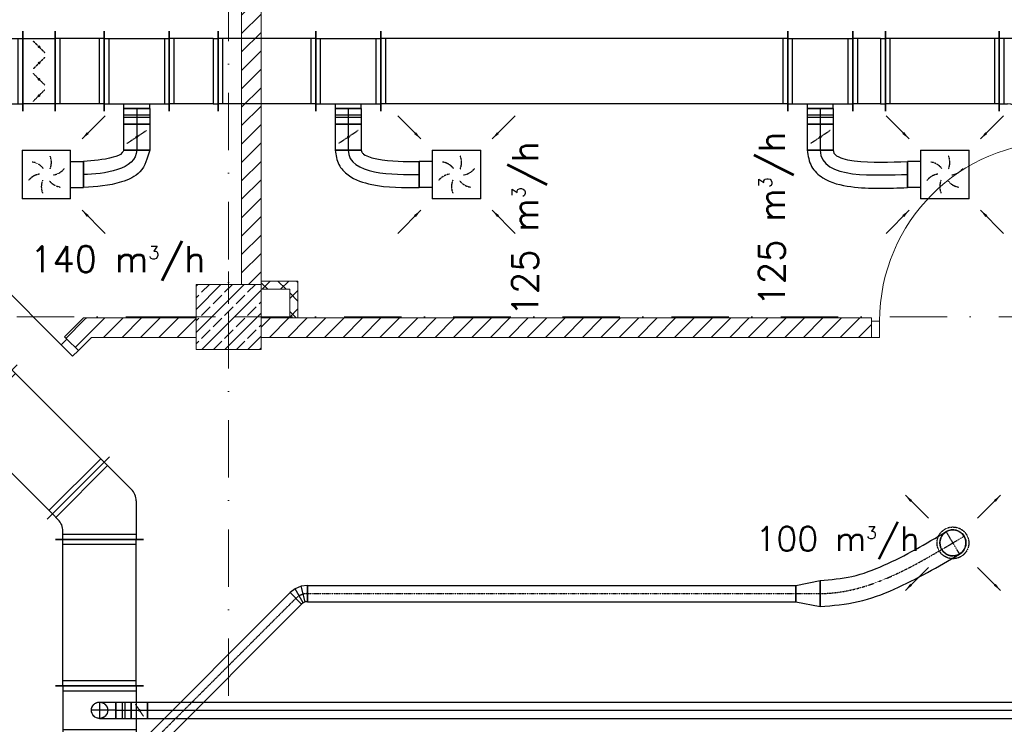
# Model space of a CAD drawing. Header units: millimetres. Extents: x -4612887 to -4536833, y -5457376 to -5415716.
# Tile 123 of 144: x -4582359 to -4576310, y -5427416 to -5423088. Entities that reach past the tile are written whole.
import ezdxf

# ---------------------------------------------------------------- set-up
doc = ezdxf.new("R2010")
doc.units = ezdxf.units.MM
doc.header["$MEASUREMENT"] = 0
for name, pattern in [('DASHDOT', [1, 0.5, -0.25, 0, -0.25]), ('DASHED', [0.75, 0.5, -0.25]), ('Kropki i Kreski', [670.277762, 352.777767, -176.388884, 0, -141.111112])]:
    doc.linetypes.add(name, pattern=pattern)
doc.layers.get('0').update_dxf_attribs({"color": 8, "lineweight": 18})
for name, color, linetype, lineweight in [('FLUID-N1', 7, 'Continuous', 30), ('FLUID-N1-150-ARRGR', 7, 'Continuous', 25), ('FLUID-N3', 7, 'Continuous', 30), ('FLUID-W3', 7, 'Continuous', 30), ('FLUID-W3-160-ARRGR', 7, 'Continuous', 25), ('Osie', 8, 'Continuous', 18), ('Slupy', 8, 'Continuous', 18), ('Ściany obudowa', 8, 'Continuous', 18), ('Ściany wewnętrzne', 7, 'Continuous', 18)]:
    doc.layers.add(name, color=color, linetype=linetype, lineweight=lineweight)
for name, color, linetype in [('FLUID-N1-SYM', 7, 'Continuous'), ('FLUID-N3-SYM', 7, 'Continuous'), ('FLUID-W3-SYM', 7, 'Continuous')]:
    doc.layers.add(name, color=color, linetype=linetype)
doc.styles.add('FDBES', font='simplex.shx')
doc.linetypes.add('ZIGZAG', pattern='A,0.0001,-0.2,[131,ltypeshp.shx,S=0.2,R=0,X=-0.2,Y=0],-0.4,[131,ltypeshp.shx,S=0.2,R=180,X=0.2,Y=0],-0.2', length=0.8001)
doc.dimstyles.new('FDBES', dxfattribs={"dimscale": 50, "dimtxt": 4, "dimasz": 2.5, "dimexe": 0.8, "dimexo": 2, "dimgap": 1, "dimtad": 1, "dimdsep": 46, "dimtxsty": 'FDBES', "dimcen": 2.5, "dimclrd": 4, "dimclre": 5, "dimadec": 0, "dimazin": 0, "dimtfac": 1, "dimtmove": 0, "dimatfit": 3, "dimfxl": 1, "dimarcsym": 0})
pattern_1 = [(45, (-4559356.9, -5416807.61), (-56.56854, 56.56854), [])]
pattern_2 = [(45, (-4559356.9, -5416807.61), (-56.56854, 56.56854), []), (135, (-4559356.9, -5416807.61), (56.56854, 56.56854), [])]

# ---------------------------------------------------------------- blocks, each defined once
blk = doc.blocks.new('*U564')
at = {"color": 0, "linetype": 'ByBlock', "lineweight": -2}
for p, q in [((-149, -149), (-149, 149)), ((149, 149), (-149, 149)), ((149, 149), (149, -149)), ((-149, -149), (149, -149)), ((-80, -149), (-80, -229)), ((80, -149), (80, -229))]:
    blk.add_line(p, q, dxfattribs=at)
at = {"color": 22, "linetype": 'Continuous', "lineweight": -2}
blk.add_line((80, -229), (-80, -229), dxfattribs=at)
at = {"color": 7, "linetype": 'DASHED'}
for centre, start, end in [((-101.8, 27.3), 8.19859, 51.80141), ((-27.3, 101.8), 308.19859, 351.80141), ((-74.5, -74.5), 68.19859, 111.80141), ((27.3, -101.8), 128.19859, 171.80141), ((101.8, -27.3), 188.19859, 231.80141), ((74.5, 74.5), 248.19859, 291.80141)]:
    blk.add_arc(centre, 105.4, start, end, dxfattribs=at)
blk = doc.blocks.new('*U571')
at = {"color": 0, "linetype": 'ByBlock', "lineweight": -2}
for p, q in [((-149, -149), (-149, 149)), ((149, 149), (-149, 149)), ((149, 149), (149, -149)), ((-149, -149), (149, -149)), ((-80, -149), (-80, -229)), ((80, -149), (80, -229))]:
    blk.add_line(p, q, dxfattribs=at)
at = {"color": 22, "linetype": 'Continuous', "lineweight": -2}
blk.add_line((80, -229), (-80, -229), dxfattribs=at)
at = {"color": 7, "linetype": 'DASHED'}
for centre, start, end in [((-101.8, 27.3), 8.19859, 51.80141), ((-27.3, 101.8), 308.19859, 351.80141), ((-74.5, -74.5), 68.19859, 111.80141), ((27.3, -101.8), 128.19859, 171.80141), ((101.8, -27.3), 188.19859, 231.80141), ((74.5, 74.5), 248.19859, 291.80141)]:
    blk.add_arc(centre, 105.4, start, end, dxfattribs=at)
blk = doc.blocks.new('*U578')
at = {"color": 0, "linetype": 'ByBlock', "lineweight": -2}
for p, q in [((-149, -149), (-149, 149)), ((149, 149), (-149, 149)), ((149, 149), (149, -149)), ((-149, -149), (149, -149)), ((-80, -149), (-80, -229)), ((80, -149), (80, -229))]:
    blk.add_line(p, q, dxfattribs=at)
at = {"color": 22, "linetype": 'Continuous', "lineweight": -2}
blk.add_line((80, -229), (-80, -229), dxfattribs=at)
at = {"color": 7, "linetype": 'DASHED'}
for centre, start, end in [((-101.8, 27.3), 8.19859, 51.80141), ((-27.3, 101.8), 308.19859, 351.80141), ((-74.5, -74.5), 68.19859, 111.80141), ((27.3, -101.8), 128.19859, 171.80141), ((101.8, -27.3), 188.19859, 231.80141), ((74.5, 74.5), 248.19859, 291.80141)]:
    blk.add_arc(centre, 105.4, start, end, dxfattribs=at)
blk = doc.blocks.new('*U890')
at = {"color": 7, "linetype": 'DASHED'}
blk.add_circle((0, 0), 97.5, dxfattribs=at)
at = {"color": 0, "linetype": 'ByBlock', "lineweight": -2}
blk.add_circle((0, 0), 80, dxfattribs=at)
blk = doc.blocks.new('*U579')
at = {"color": 22, "linetype": 'Continuous', "lineweight": -2}
for p, q in [((-285, -180), (-285, 310)), ((310, -285), (-180, -285))]:
    blk.add_line(p, q, dxfattribs=at)
at = {"color": 0, "linetype": 'ByBlock', "lineweight": -2}
for p, q in [((165, 265), (-285, 265)), ((265, -285), (265, 165)), ((-285, -135), (-235, -135)), ((-135, -285), (-135, -235))]:
    blk.add_line(p, q, dxfattribs=at)
at = {"color": 7, "linetype": 'Continuous'}
for p, q in [((-255, -135), (-255, 265)), ((265, -255), (-135, -255))]:
    blk.add_line(p, q, dxfattribs=at)
at = {"color": 0, "linetype": 'ByBlock', "lineweight": -2}
for centre in [(165, 165), (-235, -235)]:
    blk.add_arc(centre, 100, 0, 90, dxfattribs=at)
blk = doc.blocks.new('*U574')
at = {"color": 22, "linetype": 'Continuous', "lineweight": -2}
for p, q in [((-350, -245), (-350, 245)), ((350, 245), (350, -245))]:
    blk.add_line(p, q, dxfattribs=at)
at = {"color": 0, "linetype": 'ByBlock', "lineweight": -2}
for p, q in [((-350, 200), (350, 200)), ((-350, -200), (350, -200))]:
    blk.add_line(p, q, dxfattribs=at)
at = {"color": 7, "linetype": 'Continuous'}
for p, q in [((-320, -200), (-320, 200)), ((320, 200), (320, -200))]:
    blk.add_line(p, q, dxfattribs=at)
blk = doc.blocks.new('*U573')
at = {"color": 22, "linetype": 'Continuous', "lineweight": -2}
for p, q in [((-100, -245), (-100, 245)), ((100, 245), (100, -245))]:
    blk.add_line(p, q, dxfattribs=at)
at = {"color": 0, "linetype": 'ByBlock', "lineweight": -2}
for p, q in [((-70, 200), (-100, 200)), ((-70, 200), (70, 200)), ((70, 200), (100, 200)), ((-70, -200), (-100, -200)), ((-70, -200), (70, -200)), ((70, -200), (100, -200))]:
    blk.add_line(p, q, dxfattribs=at)
at = {"color": 7, "linetype": 'Continuous'}
for p, q in [((-70, -200), (-70, 200)), ((70, 200), (70, -200))]:
    blk.add_line(p, q, dxfattribs=at)
blk = doc.blocks.new('*U572')
at = {"color": 22, "linetype": 'Continuous', "lineweight": -2}
for p, q in [((-200, -245), (-200, 245)), ((200, 245), (200, -245)), ((80, -230), (-80, -230))]:
    blk.add_line(p, q, dxfattribs=at)
at = {"color": 0, "linetype": 'ByBlock', "lineweight": -2}
for p, q in [((-200, 200), (200, 200)), ((-200, -200), (200, -200)), ((-80, -200), (-80, -230)), ((80, -230), (80, -200))]:
    blk.add_line(p, q, dxfattribs=at)
at = {"color": 7, "linetype": 'Continuous'}
for p, q in [((-170, -200), (-170, 200)), ((170, 200), (170, -200))]:
    blk.add_line(p, q, dxfattribs=at)
blk = doc.blocks.new('*U576')
at = {"color": 22, "linetype": 'Continuous', "lineweight": -2}
for p, q in [((-80, -80), (-80, 80)), ((80, 80), (80, -80))]:
    blk.add_line(p, q, dxfattribs=at)
at = {"color": 0, "linetype": 'ByBlock', "lineweight": -2}
for p, q in [((-80, 80), (80, 80)), ((-80, -80), (80, -80))]:
    blk.add_line(p, q, dxfattribs=at)
at = {"color": 7, "linetype": 'DASHED'}
blk.add_line((-40, 60), (40, -60), dxfattribs=at)
at = {"color": 7, "linetype": 'Continuous'}
blk.add_lwpolyline([(-4, 0, 8, 8, 1), (4, 0, 8, 8, 1)], format="xyseb", close=True, dxfattribs=at)
at = {"layer": 'FLUID-W3-SYM', "color": 7, "linetype": 'Continuous'}
blk.add_line((-80, 0), (80, 0), dxfattribs=at)
blk = doc.blocks.new('*U575')
at = {"color": 22, "linetype": 'Continuous', "lineweight": -2}
for p, q in [((-47.5, -80), (-47.5, 80)), ((47.5, 80), (47.5, -80))]:
    blk.add_line(p, q, dxfattribs=at)
at = {"color": 0, "linetype": 'ByBlock', "lineweight": -2}
for p, q in [((-47.5, 80), (47.5, 80)), ((-47.5, -80), (47.5, -80))]:
    blk.add_line(p, q, dxfattribs=at)
at = {"color": 7, "linetype": 'Continuous'}
for p, q in [((-7.5, 80), (-7.5, -80)), ((7.5, 80), (7.5, -80))]:
    blk.add_line(p, q, dxfattribs=at)
at = {"layer": 'FLUID-W3-SYM', "color": 7, "linetype": 'Continuous'}
blk.add_line((-47.5, 0), (47.5, 0), dxfattribs=at)
blk = doc.blocks.new('*U567')
at = {"color": 22, "linetype": 'Continuous', "lineweight": -2}
for p, q in [((-1250, -245), (-1250, 245)), ((1250, 245), (1250, -245))]:
    blk.add_line(p, q, dxfattribs=at)
at = {"color": 0, "linetype": 'ByBlock', "lineweight": -2}
for p, q in [((-1250, 200), (1250, 200)), ((-1250, -200), (1250, -200))]:
    blk.add_line(p, q, dxfattribs=at)
at = {"color": 7, "linetype": 'Continuous'}
for p, q in [((-1220, -200), (-1220, 200)), ((1220, 200), (1220, -200))]:
    blk.add_line(p, q, dxfattribs=at)
blk = doc.blocks.new('*U566')
at = {"color": 22, "linetype": 'Continuous', "lineweight": -2}
for p, q in [((-200, -245), (-200, 245)), ((200, 245), (200, -245)), ((80, -230), (-80, -230))]:
    blk.add_line(p, q, dxfattribs=at)
at = {"color": 0, "linetype": 'ByBlock', "lineweight": -2}
for p, q in [((-200, 200), (200, 200)), ((-200, -200), (200, -200)), ((-80, -200), (-80, -230)), ((80, -230), (80, -200))]:
    blk.add_line(p, q, dxfattribs=at)
at = {"color": 7, "linetype": 'Continuous'}
for p, q in [((-170, -200), (-170, 200)), ((170, 200), (170, -200))]:
    blk.add_line(p, q, dxfattribs=at)
blk = doc.blocks.new('*U570')
at = {"color": 22, "linetype": 'Continuous', "lineweight": -2}
for p, q in [((-80, -80), (-80, 80)), ((80, 80), (80, -80))]:
    blk.add_line(p, q, dxfattribs=at)
at = {"color": 0, "linetype": 'ByBlock', "lineweight": -2}
for p, q in [((-80, 80), (80, 80)), ((-80, -80), (80, -80))]:
    blk.add_line(p, q, dxfattribs=at)
at = {"color": 7, "linetype": 'DASHED'}
blk.add_line((-40, 60), (40, -60), dxfattribs=at)
at = {"color": 7, "linetype": 'Continuous'}
blk.add_lwpolyline([(-4, 0, 8, 8, 1), (4, 0, 8, 8, 1)], format="xyseb", close=True, dxfattribs=at)
at = {"layer": 'FLUID-W3-SYM', "color": 7, "linetype": 'Continuous'}
blk.add_line((-80, 0), (80, 0), dxfattribs=at)
blk = doc.blocks.new('*U569')
at = {"color": 22, "linetype": 'Continuous', "lineweight": -2}
for p, q in [((-47.5, -80), (-47.5, 80)), ((47.5, 80), (47.5, -80))]:
    blk.add_line(p, q, dxfattribs=at)
at = {"color": 0, "linetype": 'ByBlock', "lineweight": -2}
for p, q in [((-47.5, 80), (47.5, 80)), ((-47.5, -80), (47.5, -80))]:
    blk.add_line(p, q, dxfattribs=at)
at = {"color": 7, "linetype": 'Continuous'}
for p, q in [((-7.5, 80), (-7.5, -80)), ((7.5, 80), (7.5, -80))]:
    blk.add_line(p, q, dxfattribs=at)
at = {"layer": 'FLUID-W3-SYM', "color": 7, "linetype": 'Continuous'}
blk.add_line((-47.5, 0), (47.5, 0), dxfattribs=at)
blk = doc.blocks.new('*U565')
at = {"color": 22, "linetype": 'Continuous', "lineweight": -2}
for p, q in [((-300, -245), (-300, 245)), ((300, 245), (300, -245))]:
    blk.add_line(p, q, dxfattribs=at)
at = {"color": 0, "linetype": 'ByBlock', "lineweight": -2}
for p, q in [((-300, 200), (300, 200)), ((-300, -200), (300, -200))]:
    blk.add_line(p, q, dxfattribs=at)
at = {"color": 7, "linetype": 'Continuous'}
for p, q in [((-270, -200), (-270, 200)), ((270, 200), (270, -200))]:
    blk.add_line(p, q, dxfattribs=at)
blk = doc.blocks.new('*U560')
at = {"color": 22, "linetype": 'Continuous', "lineweight": -2}
for p, q in [((-150, -245), (-150, 245)), ((150, 245), (150, -245))]:
    blk.add_line(p, q, dxfattribs=at)
at = {"color": 0, "linetype": 'ByBlock', "lineweight": -2}
for p, q in [((-120, 200), (-150, 200)), ((-120, 200), (120, 200)), ((120, 200), (150, 200)), ((-120, -200), (-150, -200)), ((-120, -200), (120, -200)), ((120, -200), (150, -200))]:
    blk.add_line(p, q, dxfattribs=at)
at = {"color": 7, "linetype": 'Continuous'}
for p, q in [((-120, -200), (-120, 200)), ((120, 200), (120, -200))]:
    blk.add_line(p, q, dxfattribs=at)
blk = doc.blocks.new('*U559')
at = {"color": 22, "linetype": 'Continuous', "lineweight": -2}
for p, q in [((-200, -245), (-200, 245)), ((200, 245), (200, -245)), ((80, -230), (-80, -230))]:
    blk.add_line(p, q, dxfattribs=at)
at = {"color": 0, "linetype": 'ByBlock', "lineweight": -2}
for p, q in [((-200, 200), (200, 200)), ((-200, -200), (200, -200)), ((-80, -200), (-80, -230)), ((80, -230), (80, -200))]:
    blk.add_line(p, q, dxfattribs=at)
at = {"color": 7, "linetype": 'Continuous'}
for p, q in [((-170, -200), (-170, 200)), ((170, 200), (170, -200))]:
    blk.add_line(p, q, dxfattribs=at)
blk = doc.blocks.new('*U563')
at = {"color": 22, "linetype": 'Continuous', "lineweight": -2}
for p, q in [((-80, -80), (-80, 80)), ((80, 80), (80, -80))]:
    blk.add_line(p, q, dxfattribs=at)
at = {"color": 0, "linetype": 'ByBlock', "lineweight": -2}
for p, q in [((-80, 80), (80, 80)), ((-80, -80), (80, -80))]:
    blk.add_line(p, q, dxfattribs=at)
at = {"color": 7, "linetype": 'DASHED'}
blk.add_line((-40, 60), (40, -60), dxfattribs=at)
at = {"color": 7, "linetype": 'Continuous'}
blk.add_lwpolyline([(-4, 0, 8, 8, 1), (4, 0, 8, 8, 1)], format="xyseb", close=True, dxfattribs=at)
at = {"layer": 'FLUID-W3-SYM', "color": 7, "linetype": 'Continuous'}
blk.add_line((-80, 0), (80, 0), dxfattribs=at)
blk = doc.blocks.new('*U562')
at = {"color": 22, "linetype": 'Continuous', "lineweight": -2}
for p, q in [((-47.5, -80), (-47.5, 80)), ((47.5, 80), (47.5, -80))]:
    blk.add_line(p, q, dxfattribs=at)
at = {"color": 0, "linetype": 'ByBlock', "lineweight": -2}
for p, q in [((-47.5, 80), (47.5, 80)), ((-47.5, -80), (47.5, -80))]:
    blk.add_line(p, q, dxfattribs=at)
at = {"color": 7, "linetype": 'Continuous'}
for p, q in [((-7.5, 80), (-7.5, -80)), ((7.5, 80), (7.5, -80))]:
    blk.add_line(p, q, dxfattribs=at)
at = {"layer": 'FLUID-W3-SYM', "color": 7, "linetype": 'Continuous'}
blk.add_line((-47.5, 0), (47.5, 0), dxfattribs=at)
blk = doc.blocks.new('*U555')
at = {"color": 22, "linetype": 'Continuous', "lineweight": -2}
for p, q in [((-355, -245), (-355, 245)), ((355, 245), (355, -245))]:
    blk.add_line(p, q, dxfattribs=at)
at = {"color": 7, "linetype": 'Continuous'}
for p, q in [((-270, -245), (-270, 245)), ((-270, 245), (270, 245)), ((270, 245), (270, -245)), ((-325, -200), (-325, 200)), ((-63.25, 200), (-63.25, -200)), ((325, 200), (325, -200)), ((270, -245), (-270, -245))]:
    blk.add_line(p, q, dxfattribs=at)
at = {"color": 0, "linetype": 'ByBlock', "lineweight": -2}
for p, q in [((-355, 200), (-270, 200)), ((-225, -200), (-225, 200)), ((-225, 200), (225, 200)), ((225, 200), (225, -200)), ((270, 200), (355, 200)), ((-355, -200), (-270, -200)), ((225, -200), (-225, -200)), ((270, -200), (355, -200))]:
    blk.add_line(p, q, dxfattribs=at)
blk = doc.blocks.new('*U557')
at = {"color": 22, "linetype": 'Continuous', "lineweight": -2}
for p, q in [((-100, -245), (-100, 245)), ((100, 245), (100, -245))]:
    blk.add_line(p, q, dxfattribs=at)
at = {"color": 0, "linetype": 'ByBlock', "lineweight": -2}
for p, q in [((-100, 200), (100, 200)), ((100, -200), (-100, -200))]:
    blk.add_line(p, q, dxfattribs=at)
at = {"color": 7, "linetype": 'DASHED'}
for p, q in [((0, 150), (-35.4, 185.4)), ((0, 150), (35.4, 114.6)), ((0, 50), (35.4, 85.4)), ((0, 50), (-35.4, 14.6)), ((0, -50), (-35.4, -14.6)), ((0, -50), (35.4, -85.4)), ((0, -150), (35.4, -114.6)), ((0, -150), (-35.4, -185.4))]:
    blk.add_line(p, q, dxfattribs=at)
at = {"color": 7, "linetype": 'Continuous'}
for points in [[(-4, 150, 8, 8, 1), (4, 150, 8, 8, 1)], [(-4, 50, 8, 8, 1), (4, 50, 8, 8, 1)], [(-4, -50, 8, 8, 1), (4, -50, 8, 8, 1)], [(-4, -150, 8, 8, 1), (4, -150, 8, 8, 1)]]:
    blk.add_lwpolyline(points, format="xyseb", close=True, dxfattribs=at)
blk = doc.blocks.new('*U558')
at = {"color": 22, "linetype": 'Continuous', "lineweight": -2}
for p, q in [((-150, -245), (-150, 245)), ((150, 245), (150, -245))]:
    blk.add_line(p, q, dxfattribs=at)
at = {"color": 0, "linetype": 'ByBlock', "lineweight": -2}
for p, q in [((-150, 200), (150, 200)), ((-150, -200), (150, -200))]:
    blk.add_line(p, q, dxfattribs=at)
at = {"color": 7, "linetype": 'Continuous'}
for p, q in [((-120, -200), (-120, 200)), ((120, 200), (120, -200))]:
    blk.add_line(p, q, dxfattribs=at)
blk = doc.blocks.new('*U561')
at = {"color": 22, "linetype": 'Continuous', "lineweight": -2}
for p, q in [((246, 150), (406, 150)), ((0, -80), (0, 80))]:
    blk.add_line(p, q, dxfattribs=at)
at = {"color": 22, "linetype": 'ZIGZAG', "lineweight": -2, "ltscale": 50}
for points in [[(406, 150), (346.3, 17.4), (233.5, -45.6), (0, -80)], [(246, 150), (237.5, 134.8), (182.2, 105.9), (0, 80)]]:
    blk.add_spline(points, degree=3, dxfattribs=at)
at = {"layer": 'FLUID-W3-SYM', "color": 7, "linetype": 'Continuous', "start_tangent": (0, -1), "end_tangent": (-1, 0)}
blk.add_spline([(326, 150), (0, 0)], degree=3, dxfattribs=at)
blk = doc.blocks.new('*U568')
at = {"color": 22, "linetype": 'Continuous', "lineweight": -2}
for p, q in [((-516, 150), (-356, 150)), ((0, 80), (0, -80))]:
    blk.add_line(p, q, dxfattribs=at)
at = {"color": 22, "linetype": 'ZIGZAG', "lineweight": -2, "ltscale": 50}
for points in [[(-516, 150), (-493.7, 60.9), (-437, -2.7), (-291.6, -61), (0, -80)], [(-356, 150), (-353.5, 137.9), (-342.1, 126.1), (-259.7, 95.8), (0, 80)]]:
    blk.add_spline(points, degree=3, dxfattribs=at)
at = {"layer": 'FLUID-W3-SYM', "color": 7, "linetype": 'Continuous', "start_tangent": (0, -1), "end_tangent": (1, 0)}
blk.add_spline([(-436, 150), (0, 0)], degree=3, dxfattribs=at)
blk = doc.blocks.new('*U577')
at = {"color": 22, "linetype": 'Continuous', "lineweight": -2}
for p, q in [((-616, 150), (-456, 150)), ((0, 80), (0, -80))]:
    blk.add_line(p, q, dxfattribs=at)
at = {"color": 22, "linetype": 'ZIGZAG', "lineweight": -2, "ltscale": 50}
for points in [[(-616, 150), (-589.4, 49.5), (-521.3, -19.2), (-347.8, -73.9), (0, -80)], [(-456, 150), (-451.8, 131.1), (-435.4, 115.8), (-327.3, 84.8), (0, 80)]]:
    blk.add_spline(points, degree=3, dxfattribs=at)
at = {"layer": 'FLUID-W3-SYM', "color": 7, "linetype": 'Continuous', "start_tangent": (0, -1), "end_tangent": (1, 0)}
blk.add_spline([(-536, 150), (0, 0)], degree=3, dxfattribs=at)
blk = doc.blocks.new('*U271')
at = {"color": 134, "linetype": 'Continuous', "lineweight": -2}
for p, q in [((-400, -270), (-400, 270)), ((400, 270), (400, -270))]:
    blk.add_line(p, q, dxfattribs=at)
at = {"color": 0, "linetype": 'ByBlock', "lineweight": -2}
for p, q in [((-400, 225), (400, 225)), ((-400, -225), (400, -225))]:
    blk.add_line(p, q, dxfattribs=at)
at = {"color": 7, "linetype": 'Continuous'}
for p, q in [((-370, -225), (-370, 225)), ((370, 225), (370, -225))]:
    blk.add_line(p, q, dxfattribs=at)
blk = doc.blocks.new('*U272')
at = {"color": 134, "linetype": 'Continuous', "lineweight": -2}
for p, q in [((-85.6, 266), (296.2, -115.8)), ((244.7, -240.1), (-295.3, -240.1))]:
    blk.add_line(p, q, dxfattribs=at)
at = {"color": 0, "linetype": 'ByBlock', "lineweight": -2}
for p, q in [((-221, 67), (-53.8, 234.2)), ((-250.3, -240.1), (-250.3, -3.7)), ((264.4, -84), (229, -119.4)), ((199.7, -240.1), (199.7, -190.1))]:
    blk.add_line(p, q, dxfattribs=at)
at = {"color": 7, "linetype": 'Continuous'}
for p, q in [((-75, 213), (243.2, -105.2)), ((199.7, -210.1), (-250.3, -210.1))]:
    blk.add_line(p, q, dxfattribs=at)
at = {"color": 0, "linetype": 'ByBlock', "lineweight": -2}
for centre in [(-150.3, -3.7), (299.7, -190.1)]:
    blk.add_arc(centre, 100, 135, 180, dxfattribs=at)
blk = doc.blocks.new('*U298')
at = {"color": 134, "linetype": 'Continuous', "lineweight": -2}
for p, q in [((-150, -270), (-150, 270)), ((150, 270), (150, -270))]:
    blk.add_line(p, q, dxfattribs=at)
at = {"color": 0, "linetype": 'ByBlock', "lineweight": -2}
for p, q in [((-150, 225), (150, 225)), ((-150, -225), (150, -225))]:
    blk.add_line(p, q, dxfattribs=at)
at = {"color": 7, "linetype": 'Continuous'}
for p, q in [((-120, -225), (-120, 225)), ((120, 225), (120, -225))]:
    blk.add_line(p, q, dxfattribs=at)
at = {"color": 7, "linetype": 'DASHED'}
blk.add_circle((0, 0), 50, dxfattribs=at)
blk = doc.blocks.new('*U301')
at = {"color": 134, "linetype": 'Continuous', "lineweight": -2}
for p, q in [((-50, -50), (-50, 50)), ((50, 50), (50, -50))]:
    blk.add_line(p, q, dxfattribs=at)
at = {"color": 0, "linetype": 'ByBlock', "lineweight": -2}
for p, q in [((-50, 50), (50, 50)), ((-50, -50), (50, -50))]:
    blk.add_line(p, q, dxfattribs=at)
at = {"color": 7, "linetype": 'DASHED'}
blk.add_line((-25, 37.5), (25, -37.5), dxfattribs=at)
at = {"color": 7, "linetype": 'Continuous'}
blk.add_lwpolyline([(-4, 0, 8, 8, 1), (4, 0, 8, 8, 1)], format="xyseb", close=True, dxfattribs=at)
at = {"layer": 'FLUID-N3-SYM', "color": 7, "linetype": 'Continuous'}
blk.add_line((-50, 0), (50, 0), dxfattribs=at)
blk = doc.blocks.new('*U302')
at = {"color": 134, "linetype": 'Continuous', "lineweight": -2}
for p, q in [((-47.5, -50), (-47.5, 50)), ((47.5, 50), (47.5, -50))]:
    blk.add_line(p, q, dxfattribs=at)
at = {"color": 0, "linetype": 'ByBlock', "lineweight": -2}
for p, q in [((-47.5, 50), (47.5, 50)), ((-47.5, -50), (47.5, -50))]:
    blk.add_line(p, q, dxfattribs=at)
at = {"color": 7, "linetype": 'Continuous'}
for p, q in [((-7.5, 50), (-7.5, -50)), ((7.5, 50), (7.5, -50))]:
    blk.add_line(p, q, dxfattribs=at)
at = {"layer": 'FLUID-N3-SYM', "color": 7, "linetype": 'Continuous'}
blk.add_line((-47.5, 0), (47.5, 0), dxfattribs=at)
blk = doc.blocks.new('*U303')
at = {"color": 134, "linetype": 'Continuous', "lineweight": -2}
blk.add_line((-4150, -50), (-4150, 50), dxfattribs=at)
at = {"color": 0, "linetype": 'ByBlock', "lineweight": -2}
for p, q in [((-4150, 50), (4150, 50)), ((-4150, -50), (4150, -50))]:
    blk.add_line(p, q, dxfattribs=at)
at = {"layer": 'FLUID-N3-SYM', "color": 7, "linetype": 'Continuous'}
blk.add_line((-4150, 0), (4150, 0), dxfattribs=at)
blk = doc.blocks.new('*U304')
at = {"color": 134, "linetype": 'Continuous', "lineweight": -2}
for p, q in [((-450, -270), (-450, 270)), ((450, 270), (450, -270))]:
    blk.add_line(p, q, dxfattribs=at)
at = {"color": 0, "linetype": 'ByBlock', "lineweight": -2}
for p, q in [((-450, 225), (450, 225)), ((-450, -225), (450, -225))]:
    blk.add_line(p, q, dxfattribs=at)
at = {"color": 7, "linetype": 'Continuous'}
for p, q in [((-420, -225), (-420, 225)), ((420, 225), (420, -225))]:
    blk.add_line(p, q, dxfattribs=at)
blk = doc.blocks.new('*U305')
at = {"color": 0, "linetype": 'ByBlock', "lineweight": -2}
blk.add_circle((0, 0), 50, dxfattribs=at)
blk = doc.blocks.new('*U306')
at = {"color": 134, "linetype": 'Continuous', "lineweight": -2}
blk.add_line((-75, -50), (-75, 50), dxfattribs=at)
at = {"color": 0, "linetype": 'ByBlock', "lineweight": -2}
for p, q in [((25, 50), (-75, 50)), ((25, -50), (-75, -50))]:
    blk.add_line(p, q, dxfattribs=at)
blk.add_circle((25, 0), 50, dxfattribs=at)
at = {"layer": 'FLUID-N3-SYM', "color": 7, "linetype": 'Continuous'}
for p, q in [((-75, 0), (75, 0)), ((25, -50), (25, 50))]:
    blk.add_line(p, q, dxfattribs=at)
blk = doc.blocks.new('*U973')
at = {"color": 162, "linetype": 'Continuous', "lineweight": -2}
for p, q in [((-1750, -50), (-1750, 50)), ((1750, 50), (1750, -50))]:
    blk.add_line(p, q, dxfattribs=at)
at = {"color": 0, "linetype": 'ByBlock', "lineweight": -2}
for p, q in [((-1750, 50), (1750, 50)), ((-1750, -50), (1750, -50))]:
    blk.add_line(p, q, dxfattribs=at)
at = {"layer": 'FLUID-N1-SYM', "color": 7, "linetype": 'DASHDOT'}
blk.add_line((-1750, 0), (1750, 0), dxfattribs=at)
blk = doc.blocks.new('*U974')
at = {"color": 0, "linetype": 'ByBlock', "lineweight": -2}
for p, q in [((-37.2, 22), (-52.2, -14.2)), ((-13.4, 53), (-37.2, 22)), ((-52.2, -14.2), (-57.3, -53)), ((44.4, -40.1), (42.7, -53)), ((49.4, -28), (44.4, -40.1)), ((57.3, -17.7), (49.4, -28))]:
    blk.add_line(p, q, dxfattribs=at)
at = {"color": 7, "linetype": 'Continuous'}
for p, q in [((49.4, -28), (-37.2, 22)), ((44.4, -40.1), (-52.2, -14.2))]:
    blk.add_line(p, q, dxfattribs=at)
at = {"color": 162, "linetype": 'Continuous', "lineweight": -2}
for p, q in [((-13.4, 53), (57.3, -17.7)), ((42.7, -53), (-57.3, -53))]:
    blk.add_line(p, q, dxfattribs=at)
at = {"layer": 'FLUID-N1-SYM', "color": 7, "linetype": 'DASHDOT'}
for p, q in [((22, 17.7), (6.1, -3)), ((-3.9, -27.2), (-7.3, -53)), ((6.1, -3), (-3.9, -27.2))]:
    blk.add_line(p, q, dxfattribs=at)
blk = doc.blocks.new('*U975')
at = {"color": 162, "linetype": 'Continuous', "lineweight": -2}
for p, q in [((-1500, -50), (-1500, 50)), ((1500, 50), (1500, -50))]:
    blk.add_line(p, q, dxfattribs=at)
at = {"color": 0, "linetype": 'ByBlock', "lineweight": -2}
for p, q in [((-1500, 50), (1500, 50)), ((-1500, -50), (1500, -50))]:
    blk.add_line(p, q, dxfattribs=at)
at = {"layer": 'FLUID-N1-SYM', "color": 7, "linetype": 'DASHDOT'}
blk.add_line((-1500, 0), (1500, 0), dxfattribs=at)
blk = doc.blocks.new('*U976')
at = {"color": 0, "linetype": 'ByBlock', "lineweight": -2}
for p, q in [((-75, 50), (75, 80)), ((-75, -50), (75, -80))]:
    blk.add_line(p, q, dxfattribs=at)
at = {"color": 162, "linetype": 'Continuous', "lineweight": -2}
for p, q in [((75, 80), (75, -80)), ((-75, -50), (-75, 50))]:
    blk.add_line(p, q, dxfattribs=at)
at = {"layer": 'FLUID-N1-SYM', "color": 7, "linetype": 'DASHDOT'}
blk.add_line((-75, 0), (75, 0), dxfattribs=at)
blk = doc.blocks.new('*U1029')
at = {"color": 162, "linetype": 'Continuous', "lineweight": -2}
blk.add_line((-816.1, -391.3), (-816.1, -231.3), dxfattribs=at)
at = {"color": 7, "linetype": 'DASHED', "lineweight": -2}
blk.add_arc((0, 0), 80, 120.66583, 300.66583, dxfattribs=at)
at = {"color": 0, "linetype": 'ByBlock', "lineweight": -2}
blk.add_arc((0, 0), 80, 300.66583, 120.66583, dxfattribs=at)
at = {"color": 162, "linetype": 'ZIGZAG', "lineweight": -2, "ltscale": 50}
for points in [[(-816.1, -231.3), (-620.3, -205.9), (-424.7, -138), (-40.8, 68.8)], [(-816.1, -391.3), (-581.7, -361.2), (-360.9, -284.7), (40.8, -68.8)]]:
    blk.add_spline(points, degree=3, dxfattribs=at)
at = {"layer": 'FLUID-N1-SYM', "color": 7, "linetype": 'DASHDOT'}
for p, q in [((40.8, -68.8), (-40.8, 68.8)), ((0, 0), (68.8, 40.8))]:
    blk.add_line(p, q, dxfattribs=at)
at = {"layer": 'FLUID-N1-SYM', "color": 7, "linetype": 'DASHDOT', "start_tangent": (1, 0), "end_tangent": (0.860157, 0.51003)}
blk.add_spline([(-816.1, -311.3), (0, 0)], degree=3, dxfattribs=at)

msp = doc.modelspace()

# ---------------------------------------------------------------- hatches: boundary and pattern name
at = {"layer": 'Slupy', "linetype": 'Continuous'}
h = msp.add_hatch(dxfattribs=at)
h.set_pattern_fill('BETON_ZBROJONY', color=8, style=0, pattern_type=2)
h.set_pattern_definition([(45, (-4559356.9, -5416807.61), (-70.71068, 70.71068), []), (45, (-4559392.25, -5416772.26), (-70.71068, 70.71068), [75, -25])])
h.paths.add_polyline_path([(-4581275.7, -5425114.1), (-4580875.7, -5425114.1), (-4580875.7, -5424714.1), (-4581275.7, -5424714.1)])
at = {"layer": 'Ściany obudowa', "linetype": 'Continuous'}
h = msp.add_hatch(dxfattribs=at)
h.set_pattern_fill('BLOCZKI_BETONOWE', color=8, style=0, pattern_type=2)
h.set_pattern_definition(pattern_2)
h.paths.add_polyline_path([(-4580875.7, -5424694.1), (-4580875.7, -5424744.1), (-4580700.7, -5424744.1), (-4580650.7, -5424694.1)])
h = msp.add_hatch(dxfattribs=at)
h.set_pattern_fill('BLOCZKI_BETONOWE', color=8, style=0, pattern_type=2)
h.set_pattern_definition(pattern_2)
h.paths.add_polyline_path([(-4580700.7, -5424744.1), (-4580700.7, -5424919.1), (-4580650.7, -5424919.1), (-4580650.7, -5424694.1)])
at = {"layer": 'Ściany wewnętrzne', "linetype": 'Continuous'}
h = msp.add_hatch(dxfattribs=at)
h.set_pattern_fill('BLOCZKI_CERAMICZNE', color=8, style=0, pattern_type=2)
h.set_pattern_definition(pattern_1)
h.paths.add_polyline_path([(-4580875.7, -5421039.1), (-4580995.7, -5421039.1), (-4580995.7, -5424714.1), (-4580875.7, -5424714.1)])
h = msp.add_hatch(dxfattribs=at)
h.set_pattern_fill('BLOCZKI_CERAMICZNE', color=8, style=0, pattern_type=2)
h.set_pattern_definition(pattern_1)
h.paths.add_polyline_path([(-4582083.6, -5425035.1), (-4582069.5, -5425049.3), (-4581998.7, -5425120), (-4581917.8, -5425039.1), (-4581967.6, -5424919.1)])
h = msp.add_hatch(dxfattribs=at)
h.set_pattern_fill('BLOCZKI_CERAMICZNE', color=8, style=0, pattern_type=2)
h.set_pattern_definition(pattern_1)
h.paths.add_polyline_path([(-4581917.8, -5425039.1), (-4581275.7, -5425039.1), (-4581275.7, -5424919.1), (-4581967.6, -5424919.1)])
h = msp.add_hatch(dxfattribs=at)
h.set_pattern_fill('BLOCZKI_CERAMICZNE', color=8, style=0, pattern_type=2)
h.set_pattern_definition(pattern_1)
h.paths.add_polyline_path([(-4580875.7, -5424919.1), (-4580875.7, -5425039.1), (-4577126.1, -5425039.1), (-4577126.1, -5424939.1), (-4577126.1, -5424919.1)])

# ---------------------------------------------------------------- linework, layer by layer
at = {"layer": 'Osie', "color": 8, "linetype": 'Kropki i Kreski'}
for p, q in [((-4581075.7, -5450704.9), (-4581075.7, -5422757.6)), ((-4551857, -5424914.1), (-4607179.5, -5424914.1))]:
    msp.add_line(p, q, dxfattribs=at)
at = {"layer": 'Slupy', "color": 8, "linetype": 'Continuous'}
for p, q in [((-4581075.7, -5424834.1), (-4581075.7, -5424634.1)), ((-4581155.7, -5424914.1), (-4581355.7, -5424914.1)), ((-4580995.7, -5424914.1), (-4580795.7, -5424914.1)), ((-4581075.7, -5424994.1), (-4581075.7, -5425194.1))]:
    msp.add_line(p, q, dxfattribs=at)
at = {"layer": 'Slupy', "color": 8, "linetype": 'Continuous', "flags": 128}
msp.add_lwpolyline([(-4581275.7, -5425114.1), (-4580875.7, -5425114.1), (-4580875.7, -5424714.1), (-4581275.7, -5424714.1)], close=True, dxfattribs=at)
at = {"layer": 'Slupy', "color": 8, "linetype": 'Continuous'}
msp.add_point((-4581075.7, -5424914.1), dxfattribs=at)
at = {"layer": 'Ściany obudowa', "color": 8, "linetype": 'Continuous', "flags": 128}
for points in [[(-4580650.7, -5424694.1), (-4580875.7, -5424694.1)], [(-4580875.7, -5424694.1), (-4580875.7, -5424744.1)], [(-4580875.7, -5424744.1), (-4580700.7, -5424744.1)], [(-4580700.7, -5424744.1), (-4580700.7, -5424919.1)], [(-4580650.7, -5424919.1), (-4580650.7, -5424694.1)], [(-4580700.7, -5424919.1), (-4580650.7, -5424919.1)]]:
    msp.add_lwpolyline(points, dxfattribs=at)
at = {"layer": 'Ściany wewnętrzne', "color": 8, "linetype": 'Continuous'}
for p, q in [((-4582104.8, -5425084.6), (-4582882.6, -5424306.8)), ((-4577126.1, -5424939.1), (-4577126.1, -5424919.1)), ((-4577126.1, -5425039.1), (-4577126.1, -5424939.1)), ((-4577076.1, -5424939.1), (-4577126.1, -5424939.1)), ((-4577126.1, -5424939.1), (-4577126.1, -5425039.1)), ((-4577126.1, -5425039.1), (-4577126.1, -5424939.1)), ((-4577076.1, -5425039.1), (-4577076.1, -5424939.1)), ((-4582069.5, -5425049.3), (-4582104.8, -5425084.6)), ((-4582069.5, -5425049.3), (-4582083.6, -5425035.1)), ((-4581998.7, -5425120), (-4582069.5, -5425049.3)), ((-4581998.7, -5425120), (-4582069.5, -5425049.3)), ((-4581998.7, -5425120), (-4582069.5, -5425049.3)), ((-4577126.1, -5425039.1), (-4577076.1, -5425039.1)), ((-4582104.8, -5425084.6), (-4582034.1, -5425155.4)), ((-4582034.1, -5425155.4), (-4581998.7, -5425120))]:
    msp.add_line(p, q, dxfattribs=at)
at = {"layer": 'Ściany wewnętrzne', "color": 8, "linetype": 'Continuous', "flags": 128}
for points in [[(-4580995.7, -5421039.1), (-4580995.7, -5424714.1)], [(-4580875.7, -5424919.1), (-4580875.7, -5421039.1)], [(-4581967.6, -5424919.1), (-4582083.6, -5425035.1)], [(-4581275.7, -5424919.1), (-4581967.6, -5424919.1)], [(-4577126.1, -5424919.1), (-4580875.7, -5424919.1)], [(-4581998.7, -5425120), (-4581917.8, -5425039.1)], [(-4581917.8, -5425039.1), (-4581275.7, -5425039.1)], [(-4580875.7, -5425039.1), (-4577126.1, -5425039.1)], [(-4580875.7, -5425114.1), (-4580875.7, -5425039.1)], [(-4580995.7, -5425114.1), (-4580875.7, -5425114.1)]]:
    msp.add_lwpolyline(points, dxfattribs=at)
at = {"layer": 'Ściany wewnętrzne', "color": 8, "linetype": 'Continuous'}
msp.add_arc((-4575976.1, -5424939.1), 1100, 90, 180, dxfattribs=at)

# ---------------------------------------------------------------- block references
at = {"layer": 'FLUID-N1', "color": 162, "linetype": 'Continuous'}
for name, p in [('*U1029', (-4576625.7, -5426301.6)), ('*U975', (-4579091.8, -5426612.9))]:
    msp.add_blockref(name, p, dxfattribs=at)
for name, p, rotation in [('*U890', (-4576625.7, -5426301.6), 180), ('*U974', (-4580619.9, -5426609.9), 315), ('*U976', (-4577516.8, -5426612.9), 359.9999999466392), ('*U973', (-4581900, -5427879.6), 45)]:
    msp.add_blockref(name, p, dxfattribs=dict(at, rotation=rotation))
at = {"layer": 'FLUID-N3', "color": 134, "linetype": 'Continuous'}
for name, p, rotation in [('*U271', (-4582282.3, -5425682.1), 315), ('*U272', (-4581847.6, -5426152.6), 225), ('*U304', (-4581868.9, -5426730.1), 90), ('*U298', (-4581868.9, -5427330.1), 270), ('*U305', (-4581868.9, -5427330.1), 270), ('*U306', (-4581843.9, -5427330.1), 180)]:
    msp.add_blockref(name, p, dxfattribs=dict(at, rotation=rotation))
for name, p in [('*U302', (-4581721.4, -5427330.1)), ('*U301', (-4581623.9, -5427330.1)), ('*U303', (-4577423.9, -5427330.1))]:
    msp.add_blockref(name, p, dxfattribs=at)
at = {"layer": 'FLUID-W3', "color": 22, "linetype": 'Continuous'}
for name, p in [('*U555', (-4582695.7, -5423404.1)), ('*U557', (-4582240.7, -5423404.1)), ('*U559', (-4581640.7, -5423404.1, 0)), ('*U566', (-4580340.7, -5423404.1, 0)), ('*U572', (-4577440.7, -5423404.1, 0)), ('*U579', (-4576055.7, -5423469.1, 0)), ('*U561', (-4581966.7, -5424039.1)), ('*U568', (-4579904.7, -5424039.1)), ('*U577', (-4576904.7, -5424039.1))]:
    msp.add_blockref(name, p, dxfattribs=at)
for name, p, rotation in [('*U558', (-4581990.7, -5423404.1), 180), ('*U560', (-4581290.7, -5423404.1, 0), 180), ('*U565', (-4580840.7, -5423404.1), 180), ('*U567', (-4578890.7, -5423404.1), 180), ('*U573', (-4577140.7, -5423404.1, 0), 180), ('*U574', (-4576690.7, -5423404.1, 0), 180), ('*U562', (-4581640.7, -5423681.6, 0), 270), ('*U569', (-4580340.7, -5423681.6, 0), 270), ('*U575', (-4577440.7, -5423681.6, 0), 270), ('*U563', (-4581640.7, -5423809.1, 0), 270), ('*U570', (-4580340.7, -5423809.1, 0), 270), ('*U576', (-4577440.7, -5423809.1, 0), 270), ('*U564', (-4582195.7, -5424039.1), 90), ('*U571', (-4579675.7, -5424039.1), 270), ('*U578', (-4576675.7, -5424039.1), 270)]:
    msp.add_blockref(name, p, dxfattribs=dict(at, rotation=rotation))

# ---------------------------------------------------------------- texts
at = {"layer": 'FLUID-N1-150-ARRGR', "color": 60, "insert": (-4577334.3, -5426301.6), "char_height": 150, "attachment_point": 5, "style": 'FDBES'}
msp.add_mtext('100 m{\\A2;\\H0.5x;3}/h\\P', dxfattribs=at)
at = {"layer": 'FLUID-W3-160-ARRGR', "color": 60, "char_height": 160, "attachment_point": 5, "rotation": 90, "style": 'FDBES'}
for insert in [(-4577711.5, -5424311.2), (-4579227.2, -5424371.8)]:
    msp.add_mtext('125 m{\\A2;\\H0.5x;3}/h\\P', dxfattribs=dict(at, insert=insert))
at = {"layer": 'FLUID-W3-160-ARRGR', "color": 60, "insert": (-4581757.6, -5424585.1), "char_height": 160, "attachment_point": 5, "style": 'FDBES'}
msp.add_mtext('140 m{\\A2;\\H0.5x;3}/h\\P', dxfattribs=at)

# ---------------------------------------------------------------- leaders
at = {"layer": 'FLUID-N1-150-ARRGR'}
for points in [[(-4576917.8, -5426009.5), (-4576776.4, -5426150.9)], [(-4576333.6, -5426009.5), (-4576475, -5426150.9)], [(-4576917.8, -5426593.7), (-4576776.4, -5426452.3)], [(-4576333.6, -5426593.7), (-4576475, -5426452.3)]]:
    msp.add_leader(points, dimstyle='FDBES', override={"dimscale": 20, "dimclrd": 7}, dxfattribs=at)
at = {"layer": 'FLUID-W3-160-ARRGR'}
for points in [[(-4581976, -5423819.4), (-4581834.6, -5423678)], [(-4579895.4, -5423819.4), (-4580036.8, -5423678)], [(-4579456, -5423819.4), (-4579314.6, -5423678)], [(-4576895.4, -5423819.4), (-4577036.8, -5423678)], [(-4576456, -5423819.4), (-4576314.6, -5423678)], [(-4581976, -5424258.8), (-4581834.6, -5424400.2)], [(-4579895.4, -5424258.8), (-4580036.8, -5424400.2)], [(-4579456, -5424258.8), (-4579314.6, -5424400.2)], [(-4576895.4, -5424258.8), (-4577036.8, -5424400.2)], [(-4576456, -5424258.8), (-4576314.6, -5424400.2)]]:
    msp.add_leader(points, dimstyle='FDBES', override={"dimscale": 20, "dimclrd": 7}, dxfattribs=at)

doc.saveas('drawing.dxf')
